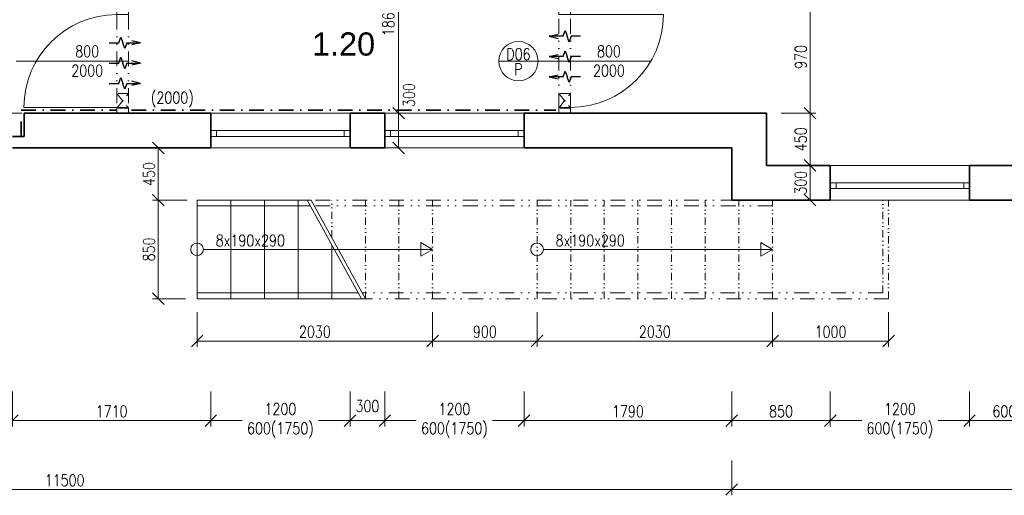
# Model space of a CAD drawing. Header units: millimetres. Extents: x -485339 to 350584, y -1189936 to 0.
# Tile 199 of 256: x 77108 to 85595, y -1099931 to -1095829. Entities that reach past the tile are written whole.
import ezdxf
from ezdxf.enums import TextEntityAlignment as Align

# ---------------------------------------------------------------- set-up
doc = ezdxf.new("R2010")
doc.units = ezdxf.units.MM
doc.header["$LTSCALE"] = 10
for name, pattern in [('DASHDOT', [25.4, 12.7, -6.35, 0, -6.35]), ('DASHED', [19.05, 12.7, -6.35]), ('DĚLICÍ2', [15.875, 6.35, -3.175, 0, -3.175, 0, -3.175])]:
    doc.linetypes.add(name, pattern=pattern)
doc.layers.get('Defpoints').update_dxf_attribs({"color": 201})
for name, color, linetype, lineweight in [('1VZT', 150, 'DASHED', 18), ('N_dveře', 10, 'Continuous', 18), ('N_ker.dlažba', 10, 'DASHDOT', 35), ('N_popis', 10, 'Continuous', 18), ('N_popis_otvory', 10, 'Continuous', 18), ('N_čáry_plné', 10, 'Continuous', 18), ('St__otvory_dveře', 40, 'Continuous', 18), ('St_kóty', 132, 'Continuous', 18), ('St_otvory_okna', 40, 'Continuous', 18), ('St_plocha_místnosti', 250, 'Continuous', 18), ('St_popis', 250, 'Continuous', 18), ('St_čáry_nad', 250, 'DĚLICÍ2', 18), ('St_čáry_obrys', 5, 'Continuous', 35), ('St_čáry_plné', 250, 'Continuous', 18)]:
    doc.layers.add(name, color=color, linetype=linetype, lineweight=lineweight)
doc.layers.add('1VZT-vytápění', color=150, linetype='Continuous')
doc.styles.add('Andy', font='arial.ttf')
doc.styles.get("Standard").update_dxf_attribs({"font": 'simplex.shx', "width": 0.8})
doc.dimstyles.new('stavebníM50 vnitřní', dxfattribs={"dimtxt": 100, "dimasz": 100, "dimexe": 50, "dimexo": 100, "dimgap": 30, "dimtad": 1, "dimdec": 0, "dimtxsty": 'Standard', "dimblk": 'OBLIQUE', "dimcen": 2.5, "dimclrd": 256, "dimclre": 256, "dimclrt": 256, "dimadec": 0, "dimazin": 0, "dimtfac": 1, "dimtdec": 0, "dimtmove": 2, "dimatfit": 2, "dimldrblk": 'OBLIQUE', "dimfxl": 250, "dimfxlon": 1, "dimlwd": -1, "dimlwe": -1, "dimarcsym": 0})

# ---------------------------------------------------------------- blocks, each defined once
blk = doc.blocks.new('G$CC1796412')
at = {"layer": 'St__otvory_dveře', "color": 0, "ltscale": 2}
blk.add_lwpolyline([(850, 0.8), (850, 800.8)], dxfattribs=at)
at = {"layer": 'St__otvory_dveře', "ltscale": 2}
for points in [[(50, 0), (0, 0), (0, -100), (50, -100)], [(900, 0.8), (850, 0.8), (850, -99.2), (900, -99.2)]]:
    blk.add_lwpolyline(points, close=True, dxfattribs=at)
at = {"layer": 'St__otvory_dveře', "linetype": 'DĚLICÍ2', "ltscale": 2}
for points in [[(50, 0), (850, 0.8)], [(50, -100), (850, -99.2)]]:
    blk.add_lwpolyline(points, dxfattribs=at)
at = {"layer": 'St__otvory_dveře', "color": 0, "ltscale": 2}
blk.add_arc((850, 0.8), 800, 90, 180, dxfattribs=at)
blk = doc.blocks.new('G$C09EC9A76')
at = {"layer": 'St_otvory_okna', "ltscale": 2}
for points in [[(1200, 50), (0, 50), (0, 0), (1200, 0)], [(0, 50), (50, 50), (50, 0), (0, 0)], [(1200, 50), (1150, 50), (1150, 0), (1200, 0)]]:
    blk.add_lwpolyline(points, close=True, dxfattribs=at)
blk = doc.blocks.new('_OBLIQUE')
at = {"color": 0, "linetype": 'ByBlock'}
blk.add_line((-0.5, -0.5), (0.5, 0.5), dxfattribs=at)
blk = doc.blocks.new('*D5985')
at = {"layer": 'Defpoints', "color": 0}
for p in [(77045.3, -1096340.7), (78755.3, -1096341.5), (78755.3, -1099287)]:
    blk.add_point(p, dxfattribs=at)
at = {"layer": 'St_kóty'}
for p, q in [((77045.3, -1099037), (77045.3, -1099337)), ((78755.3, -1099037), (78755.3, -1099337)), ((77045.3, -1099287), (78755.3, -1099287))]:
    blk.add_line(p, q, dxfattribs=at)
at = {"layer": 'St_kóty', "linetype": 'ByBlock', "xscale": 100, "yscale": 100, "zscale": 100, "rotation": 180}
blk.add_blockref('_OBLIQUE', (77045.3, -1099287), dxfattribs=at)
at = {"layer": 'St_kóty', "linetype": 'ByBlock', "xscale": 100, "yscale": 100, "zscale": 100}
blk.add_blockref('_OBLIQUE', (78755.3, -1099287), dxfattribs=at)
at = {"layer": 'St_kóty', "insert": (77900.3, -1099207), "char_height": 100, "attachment_point": 5}
blk.add_mtext('1710', dxfattribs=at)
blk = doc.blocks.new('*D5986')
at = {"layer": 'Defpoints', "color": 0}
for p in [(78755.3, -1096341.5), (79955.3, -1096341.5), (79955.3, -1099287)]:
    blk.add_point(p, dxfattribs=at)
at = {"layer": 'St_kóty'}
for p, q in [((78755.3, -1099037), (78755.3, -1099337)), ((79955.3, -1099037), (79955.3, -1099337)), ((78755.3, -1099287), (79026.2, -1099287)), ((79955.3, -1099287), (79684.3, -1099287))]:
    blk.add_line(p, q, dxfattribs=at)
at = {"layer": 'St_kóty', "linetype": 'ByBlock', "xscale": 100, "yscale": 100, "zscale": 100, "rotation": 180}
blk.add_blockref('_OBLIQUE', (78755.3, -1099287), dxfattribs=at)
at = {"layer": 'St_kóty', "linetype": 'ByBlock', "xscale": 100, "yscale": 100, "zscale": 100}
blk.add_blockref('_OBLIQUE', (79955.3, -1099287), dxfattribs=at)
at = {"layer": 'St_kóty', "insert": (79355.3, -1099287), "char_height": 100, "attachment_point": 5}
blk.add_mtext('1200\\P600(1750)', dxfattribs=at)
blk = doc.blocks.new('*D5987')
at = {"layer": 'Defpoints', "color": 0}
for p in [(79955.3, -1096341.5), (80255.3, -1096341.5), (80255.3, -1099287)]:
    blk.add_point(p, dxfattribs=at)
at = {"layer": 'St_kóty'}
for p, q in [((79955.3, -1099037), (79955.3, -1099337)), ((80255.3, -1099037), (80255.3, -1099337)), ((79955.3, -1099287), (80255.3, -1099287))]:
    blk.add_line(p, q, dxfattribs=at)
at = {"layer": 'St_kóty', "linetype": 'ByBlock', "xscale": 100, "yscale": 100, "zscale": 100, "rotation": 180}
blk.add_blockref('_OBLIQUE', (79955.3, -1099287), dxfattribs=at)
at = {"layer": 'St_kóty', "linetype": 'ByBlock', "xscale": 100, "yscale": 100, "zscale": 100}
blk.add_blockref('_OBLIQUE', (80255.3, -1099287), dxfattribs=at)
at = {"layer": 'St_kóty', "insert": (80105.3, -1099161.6), "char_height": 100, "attachment_point": 5}
blk.add_mtext('300', dxfattribs=at)
blk = doc.blocks.new('*D5988')
at = {"layer": 'Defpoints', "color": 0}
for p in [(80255.3, -1096341.5), (81455.3, -1096341.5), (81455.3, -1099287)]:
    blk.add_point(p, dxfattribs=at)
at = {"layer": 'St_kóty'}
for p, q in [((80255.3, -1099037), (80255.3, -1099337)), ((81455.3, -1099037), (81455.3, -1099337)), ((80255.3, -1099287), (80526.2, -1099287)), ((81455.3, -1099287), (81184.3, -1099287))]:
    blk.add_line(p, q, dxfattribs=at)
at = {"layer": 'St_kóty', "linetype": 'ByBlock', "xscale": 100, "yscale": 100, "zscale": 100, "rotation": 180}
blk.add_blockref('_OBLIQUE', (80255.3, -1099287), dxfattribs=at)
at = {"layer": 'St_kóty', "linetype": 'ByBlock', "xscale": 100, "yscale": 100, "zscale": 100}
blk.add_blockref('_OBLIQUE', (81455.3, -1099287), dxfattribs=at)
at = {"layer": 'St_kóty', "insert": (80855.3, -1099287), "char_height": 100, "attachment_point": 5}
blk.add_mtext('1200\\P600(1750)', dxfattribs=at)
blk = doc.blocks.new('*D5989')
at = {"layer": 'Defpoints', "color": 0}
for p in [(81455.3, -1096341.5), (83245.3, -1096791), (83245.3, -1099287)]:
    blk.add_point(p, dxfattribs=at)
at = {"layer": 'St_kóty'}
for p, q in [((81455.3, -1099037), (81455.3, -1099337)), ((83245.3, -1099037), (83245.3, -1099337)), ((81455.3, -1099287), (83245.3, -1099287))]:
    blk.add_line(p, q, dxfattribs=at)
at = {"layer": 'St_kóty', "linetype": 'ByBlock', "xscale": 100, "yscale": 100, "zscale": 100, "rotation": 180}
blk.add_blockref('_OBLIQUE', (81455.3, -1099287), dxfattribs=at)
at = {"layer": 'St_kóty', "linetype": 'ByBlock', "xscale": 100, "yscale": 100, "zscale": 100}
blk.add_blockref('_OBLIQUE', (83245.3, -1099287), dxfattribs=at)
at = {"layer": 'St_kóty', "insert": (82350.3, -1099207), "char_height": 100, "attachment_point": 5}
blk.add_mtext('1790', dxfattribs=at)
blk = doc.blocks.new('*D5990')
at = {"layer": 'Defpoints', "color": 0}
for p in [(83245.3, -1096791), (84095.3, -1096791), (84095.3, -1099287)]:
    blk.add_point(p, dxfattribs=at)
at = {"layer": 'St_kóty'}
for p, q in [((83245.3, -1099037), (83245.3, -1099337)), ((84095.3, -1099037), (84095.3, -1099337)), ((83245.3, -1099287), (84095.3, -1099287))]:
    blk.add_line(p, q, dxfattribs=at)
at = {"layer": 'St_kóty', "linetype": 'ByBlock', "xscale": 100, "yscale": 100, "zscale": 100, "rotation": 180}
blk.add_blockref('_OBLIQUE', (83245.3, -1099287), dxfattribs=at)
at = {"layer": 'St_kóty', "linetype": 'ByBlock', "xscale": 100, "yscale": 100, "zscale": 100}
blk.add_blockref('_OBLIQUE', (84095.3, -1099287), dxfattribs=at)
at = {"layer": 'St_kóty', "insert": (83670.3, -1099207), "char_height": 100, "attachment_point": 5}
blk.add_mtext('850', dxfattribs=at)
blk = doc.blocks.new('*D5991')
at = {"layer": 'Defpoints', "color": 0}
for p in [(84095.3, -1096791), (85295.3, -1096791), (85295.3, -1099287)]:
    blk.add_point(p, dxfattribs=at)
at = {"layer": 'St_kóty'}
for p, q in [((84095.3, -1099037), (84095.3, -1099337)), ((85295.3, -1099037), (85295.3, -1099337)), ((84095.3, -1099287), (84366.2, -1099287)), ((85295.3, -1099287), (85024.3, -1099287))]:
    blk.add_line(p, q, dxfattribs=at)
at = {"layer": 'St_kóty', "linetype": 'ByBlock', "xscale": 100, "yscale": 100, "zscale": 100, "rotation": 180}
blk.add_blockref('_OBLIQUE', (84095.3, -1099287), dxfattribs=at)
at = {"layer": 'St_kóty', "linetype": 'ByBlock', "xscale": 100, "yscale": 100, "zscale": 100}
blk.add_blockref('_OBLIQUE', (85295.3, -1099287), dxfattribs=at)
at = {"layer": 'St_kóty', "insert": (84695.3, -1099287), "char_height": 100, "attachment_point": 5}
blk.add_mtext('1200\\P600(1750)', dxfattribs=at)
blk = doc.blocks.new('*D6006')
at = {"layer": 'Defpoints', "color": 0}
for p in [(71745.3, -1096935.4), (83245.3, -1097385.4), (83245.3, -1099881)]:
    blk.add_point(p, dxfattribs=at)
at = {"layer": 'St_kóty'}
for p, q in [((71745.3, -1099631), (71745.3, -1099931)), ((83245.3, -1099631), (83245.3, -1099931)), ((71745.3, -1099881), (83245.3, -1099881))]:
    blk.add_line(p, q, dxfattribs=at)
at = {"layer": 'St_kóty', "linetype": 'ByBlock', "xscale": 100, "yscale": 100, "zscale": 100, "rotation": 180}
blk.add_blockref('_OBLIQUE', (71745.3, -1099881), dxfattribs=at)
at = {"layer": 'St_kóty', "linetype": 'ByBlock', "xscale": 100, "yscale": 100, "zscale": 100}
blk.add_blockref('_OBLIQUE', (83245.3, -1099881), dxfattribs=at)
at = {"layer": 'St_kóty', "insert": (77495.3, -1099801), "char_height": 100, "attachment_point": 5}
blk.add_mtext('11500', dxfattribs=at)
blk = doc.blocks.new('*D6007')
at = {"layer": 'Defpoints', "color": 0}
for p in [(83245.3, -1097385.4), (92745.3, -1097385.4), (92745.3, -1099881)]:
    blk.add_point(p, dxfattribs=at)
at = {"layer": 'St_kóty'}
for p, q in [((83245.3, -1099631), (83245.3, -1099931)), ((92745.3, -1099631), (92745.3, -1099931)), ((83245.3, -1099881), (92745.3, -1099881))]:
    blk.add_line(p, q, dxfattribs=at)
at = {"layer": 'St_kóty', "linetype": 'ByBlock', "xscale": 100, "yscale": 100, "zscale": 100, "rotation": 180}
blk.add_blockref('_OBLIQUE', (83245.3, -1099881), dxfattribs=at)
at = {"layer": 'St_kóty', "linetype": 'ByBlock', "xscale": 100, "yscale": 100, "zscale": 100}
blk.add_blockref('_OBLIQUE', (92745.3, -1099881), dxfattribs=at)
at = {"layer": 'St_kóty', "insert": (87995.3, -1099801), "char_height": 100, "attachment_point": 5}
blk.add_mtext('9500', dxfattribs=at)
blk = doc.blocks.new('*D6012')
at = {"layer": 'Defpoints', "color": 0}
for p in [(85895.3, -1097235.4), (85295.3, -1097385.4), (85895.3, -1099287)]:
    blk.add_point(p, dxfattribs=at)
at = {"layer": 'St_kóty'}
for p, q in [((85295.3, -1099037), (85295.3, -1099337)), ((85895.3, -1099037), (85895.3, -1099337)), ((85295.3, -1099287), (85895.3, -1099287))]:
    blk.add_line(p, q, dxfattribs=at)
at = {"layer": 'St_kóty', "linetype": 'ByBlock', "xscale": 100, "yscale": 100, "zscale": 100, "rotation": 180}
blk.add_blockref('_OBLIQUE', (85295.3, -1099287), dxfattribs=at)
at = {"layer": 'St_kóty', "linetype": 'ByBlock', "xscale": 100, "yscale": 100, "zscale": 100}
blk.add_blockref('_OBLIQUE', (85895.3, -1099287), dxfattribs=at)
at = {"layer": 'St_kóty', "insert": (85595.3, -1099207), "char_height": 100, "attachment_point": 5}
blk.add_mtext('600', dxfattribs=at)
blk = doc.blocks.new('*D6122')
at = {"layer": 'Defpoints', "color": 0}
for p in [(78045.3, -1094775.4), (78044.4, -1096635.4), (80374.1, -1096635.4)]:
    blk.add_point(p, dxfattribs=at)
at = {"layer": 'St_kóty'}
for p, q in [((80124.1, -1094775.4), (80424.1, -1094775.4)), ((80374.1, -1094775.4), (80374.1, -1096635.4)), ((80124.1, -1096635.4), (80424.1, -1096635.4))]:
    blk.add_line(p, q, dxfattribs=at)
at = {"layer": 'St_kóty', "linetype": 'ByBlock', "xscale": 100, "yscale": 100, "zscale": 100}
for p, rotation in [((80374.1, -1094775.4), 90), ((80374.1, -1096635.4), 270)]:
    blk.add_blockref('_OBLIQUE', p, dxfattribs=dict(at, rotation=rotation))
at = {"layer": 'St_kóty', "insert": (80286.3, -1095833.7), "char_height": 100, "attachment_point": 5, "rotation": 90}
blk.add_mtext('1860', dxfattribs=at)
blk = doc.blocks.new('*D6123')
at = {"layer": 'Defpoints', "color": 0}
for p in [(78044.4, -1096635.4), (78755.3, -1096935.4), (80374.1, -1096935.4)]:
    blk.add_point(p, dxfattribs=at)
at = {"layer": 'St_kóty'}
for p, q in [((80124.1, -1096635.4), (80424.1, -1096635.4)), ((80374.1, -1096635.4), (80374.1, -1096935.4)), ((80124.1, -1096935.4), (80424.1, -1096935.4))]:
    blk.add_line(p, q, dxfattribs=at)
at = {"layer": 'St_kóty', "linetype": 'ByBlock', "xscale": 100, "yscale": 100, "zscale": 100}
for p, rotation in [((80374.1, -1096635.4), 90), ((80374.1, -1096935.4), 270)]:
    blk.add_blockref('_OBLIQUE', p, dxfattribs=dict(at, rotation=rotation))
at = {"layer": 'St_kóty', "insert": (80463.3, -1096479.5), "char_height": 100, "attachment_point": 5, "rotation": 90}
blk.add_mtext('300', dxfattribs=at)
blk = doc.blocks.new('*D6133')
at = {"layer": 'Defpoints', "color": 0}
for p in [(81855.3, -1095416.3), (81755.3, -1096635.4), (81855.3, -1096635.4)]:
    blk.add_point(p, dxfattribs=at)
at = {"layer": 'St_kóty'}
for p, q in [((81755.3, -1095666.3), (81755.3, -1095366.3)), ((81855.3, -1095666.3), (81855.3, -1095366.3)), ((81755.3, -1095416.3), (81855.3, -1095416.3))]:
    blk.add_line(p, q, dxfattribs=at)
at = {"layer": 'St_kóty', "linetype": 'ByBlock', "xscale": 100, "yscale": 100, "zscale": 100, "rotation": 180}
blk.add_blockref('_OBLIQUE', (81755.3, -1095416.3), dxfattribs=at)
at = {"layer": 'St_kóty', "linetype": 'ByBlock', "xscale": 100, "yscale": 100, "zscale": 100}
blk.add_blockref('_OBLIQUE', (81855.3, -1095416.3), dxfattribs=at)
at = {"layer": 'St_kóty', "insert": (81997.3, -1095492.9), "char_height": 100, "attachment_point": 5}
blk.add_mtext('100', dxfattribs=at)
blk = doc.blocks.new('*D6134')
at = {"layer": 'Defpoints', "color": 0}
for p in [(83545.3, -1095416.3), (83545.3, -1095665.4), (81855.3, -1096635.4)]:
    blk.add_point(p, dxfattribs=at)
at = {"layer": 'St_kóty'}
for p, q in [((81855.3, -1095666.3), (81855.3, -1095366.3)), ((83545.3, -1095565.4), (83545.3, -1095366.3)), ((81855.3, -1095416.3), (83545.3, -1095416.3))]:
    blk.add_line(p, q, dxfattribs=at)
at = {"layer": 'St_kóty', "linetype": 'ByBlock', "xscale": 100, "yscale": 100, "zscale": 100, "rotation": 180}
blk.add_blockref('_OBLIQUE', (81855.3, -1095416.3), dxfattribs=at)
at = {"layer": 'St_kóty', "linetype": 'ByBlock', "xscale": 100, "yscale": 100, "zscale": 100}
blk.add_blockref('_OBLIQUE', (83545.3, -1095416.3), dxfattribs=at)
at = {"layer": 'St_kóty', "insert": (82700.3, -1095336.3), "char_height": 100, "attachment_point": 5}
blk.add_mtext('1690', dxfattribs=at)
blk = doc.blocks.new('*D6139')
at = {"layer": 'Defpoints', "color": 0}
for p in [(83545.3, -1097085.4), (83920.6, -1097085.4), (83245.3, -1097385)]:
    blk.add_point(p, dxfattribs=at)
at = {"layer": 'St_kóty'}
for p, q in [((83670.6, -1097085.4), (83970.6, -1097085.4)), ((83920.6, -1097385), (83920.6, -1097085.4)), ((83670.6, -1097385), (83970.6, -1097385))]:
    blk.add_line(p, q, dxfattribs=at)
at = {"layer": 'St_kóty', "linetype": 'ByBlock', "xscale": 100, "yscale": 100, "zscale": 100}
for p, rotation in [((83920.6, -1097085.4), 90), ((83920.6, -1097385), 270)]:
    blk.add_blockref('_OBLIQUE', p, dxfattribs=dict(at, rotation=rotation))
at = {"layer": 'St_kóty', "insert": (83840.6, -1097235.2), "char_height": 100, "attachment_point": 5, "rotation": 90}
blk.add_mtext('300', dxfattribs=at)
blk = doc.blocks.new('*D6140')
at = {"layer": 'Defpoints', "color": 0}
for p in [(83545.3, -1096635.4), (83920.6, -1096635.4), (83545.3, -1097085.4)]:
    blk.add_point(p, dxfattribs=at)
at = {"layer": 'St_kóty'}
for p, q in [((83670.6, -1096635.4), (83970.6, -1096635.4)), ((83920.6, -1097085.4), (83920.6, -1096635.4)), ((83670.6, -1097085.4), (83970.6, -1097085.4))]:
    blk.add_line(p, q, dxfattribs=at)
at = {"layer": 'St_kóty', "linetype": 'ByBlock', "xscale": 100, "yscale": 100, "zscale": 100}
for p, rotation in [((83920.6, -1096635.4), 90), ((83920.6, -1097085.4), 270)]:
    blk.add_blockref('_OBLIQUE', p, dxfattribs=dict(at, rotation=rotation))
at = {"layer": 'St_kóty', "insert": (83840.6, -1096860.4), "char_height": 100, "attachment_point": 5, "rotation": 90}
blk.add_mtext('450', dxfattribs=at)
blk = doc.blocks.new('*D6141')
at = {"layer": 'Defpoints', "color": 0}
for p in [(83545.3, -1095665.4), (83920.6, -1095665.4), (83545.3, -1096635.4)]:
    blk.add_point(p, dxfattribs=at)
at = {"layer": 'St_kóty'}
for p, q in [((83670.6, -1095665.4), (83970.6, -1095665.4)), ((83920.6, -1096635.4), (83920.6, -1095665.4)), ((83670.6, -1096635.4), (83970.6, -1096635.4))]:
    blk.add_line(p, q, dxfattribs=at)
at = {"layer": 'St_kóty', "linetype": 'ByBlock', "xscale": 100, "yscale": 100, "zscale": 100}
for p, rotation in [((83920.6, -1095665.4), 90), ((83920.6, -1096635.4), 270)]:
    blk.add_blockref('_OBLIQUE', p, dxfattribs=dict(at, rotation=rotation))
at = {"layer": 'St_kóty', "insert": (83840.6, -1096150.4), "char_height": 100, "attachment_point": 5, "rotation": 90}
blk.add_mtext('970', dxfattribs=at)
blk = doc.blocks.new('*D6144')
at = {"layer": 'Defpoints', "color": 0}
for p in [(78637.4, -1098235.4), (80667.4, -1098235.4), (80667.4, -1098600.4)]:
    blk.add_point(p, dxfattribs=at)
at = {"layer": 'St_kóty'}
for p, q in [((78637.4, -1098350.4), (78637.4, -1098650.4)), ((80667.4, -1098350.4), (80667.4, -1098650.4)), ((78637.4, -1098600.4), (80667.4, -1098600.4))]:
    blk.add_line(p, q, dxfattribs=at)
at = {"layer": 'St_kóty', "linetype": 'ByBlock', "xscale": 100, "yscale": 100, "zscale": 100, "rotation": 180}
blk.add_blockref('_OBLIQUE', (78637.4, -1098600.4), dxfattribs=at)
at = {"layer": 'St_kóty', "linetype": 'ByBlock', "xscale": 100, "yscale": 100, "zscale": 100}
blk.add_blockref('_OBLIQUE', (80667.4, -1098600.4), dxfattribs=at)
at = {"layer": 'St_kóty', "insert": (79652.4, -1098520.4), "char_height": 100, "attachment_point": 5}
blk.add_mtext('2030', dxfattribs=at)
blk = doc.blocks.new('*D6145')
at = {"layer": 'Defpoints', "color": 0}
for p in [(80667.4, -1098235.4), (81567.4, -1098235.4), (81567.4, -1098600.4)]:
    blk.add_point(p, dxfattribs=at)
at = {"layer": 'St_kóty'}
for p, q in [((80667.4, -1098350.4), (80667.4, -1098650.4)), ((81567.4, -1098350.4), (81567.4, -1098650.4)), ((80667.4, -1098600.4), (81567.4, -1098600.4))]:
    blk.add_line(p, q, dxfattribs=at)
at = {"layer": 'St_kóty', "linetype": 'ByBlock', "xscale": 100, "yscale": 100, "zscale": 100, "rotation": 180}
blk.add_blockref('_OBLIQUE', (80667.4, -1098600.4), dxfattribs=at)
at = {"layer": 'St_kóty', "linetype": 'ByBlock', "xscale": 100, "yscale": 100, "zscale": 100}
blk.add_blockref('_OBLIQUE', (81567.4, -1098600.4), dxfattribs=at)
at = {"layer": 'St_kóty', "insert": (81117.4, -1098520.4), "char_height": 100, "attachment_point": 5}
blk.add_mtext('900', dxfattribs=at)
blk = doc.blocks.new('*D6146')
at = {"layer": 'Defpoints', "color": 0}
for p in [(81567.4, -1098235.4), (83597.4, -1098235.4), (83597.4, -1098600.4)]:
    blk.add_point(p, dxfattribs=at)
at = {"layer": 'St_kóty'}
for p, q in [((81567.4, -1098350.4), (81567.4, -1098650.4)), ((83597.4, -1098350.4), (83597.4, -1098650.4)), ((81567.4, -1098600.4), (83597.4, -1098600.4))]:
    blk.add_line(p, q, dxfattribs=at)
at = {"layer": 'St_kóty', "linetype": 'ByBlock', "xscale": 100, "yscale": 100, "zscale": 100, "rotation": 180}
blk.add_blockref('_OBLIQUE', (81567.4, -1098600.4), dxfattribs=at)
at = {"layer": 'St_kóty', "linetype": 'ByBlock', "xscale": 100, "yscale": 100, "zscale": 100}
blk.add_blockref('_OBLIQUE', (83597.4, -1098600.4), dxfattribs=at)
at = {"layer": 'St_kóty', "insert": (82582.4, -1098520.4), "char_height": 100, "attachment_point": 5}
blk.add_mtext('2030', dxfattribs=at)
blk = doc.blocks.new('*D6147')
at = {"layer": 'Defpoints', "color": 0}
for p in [(83597.4, -1098235.4), (84597.4, -1098235.4), (84597.4, -1098600.4)]:
    blk.add_point(p, dxfattribs=at)
at = {"layer": 'St_kóty'}
for p, q in [((83597.4, -1098350.4), (83597.4, -1098650.4)), ((84597.4, -1098350.4), (84597.4, -1098650.4)), ((83597.4, -1098600.4), (84597.4, -1098600.4))]:
    blk.add_line(p, q, dxfattribs=at)
at = {"layer": 'St_kóty', "linetype": 'ByBlock', "xscale": 100, "yscale": 100, "zscale": 100, "rotation": 180}
blk.add_blockref('_OBLIQUE', (83597.4, -1098600.4), dxfattribs=at)
at = {"layer": 'St_kóty', "linetype": 'ByBlock', "xscale": 100, "yscale": 100, "zscale": 100}
blk.add_blockref('_OBLIQUE', (84597.4, -1098600.4), dxfattribs=at)
at = {"layer": 'St_kóty', "insert": (84097.4, -1098520.4), "char_height": 100, "attachment_point": 5}
blk.add_mtext('1000', dxfattribs=at)
blk = doc.blocks.new('*D6148')
at = {"layer": 'Defpoints', "color": 0}
for p in [(78755.3, -1096935.4), (78302, -1097385.4), (78755.3, -1097385.4)]:
    blk.add_point(p, dxfattribs=at)
at = {"layer": 'St_kóty'}
for p, q in [((78552, -1096935.4), (78252, -1096935.4)), ((78302, -1096935.4), (78302, -1097385.4)), ((78552, -1097385.4), (78252, -1097385.4))]:
    blk.add_line(p, q, dxfattribs=at)
at = {"layer": 'St_kóty', "linetype": 'ByBlock', "xscale": 100, "yscale": 100, "zscale": 100}
for p, rotation in [((78302, -1096935.4), 90), ((78302, -1097385.4), 270)]:
    blk.add_blockref('_OBLIQUE', p, dxfattribs=dict(at, rotation=rotation))
at = {"layer": 'St_kóty', "insert": (78222, -1097160.4), "char_height": 100, "attachment_point": 5, "rotation": 90}
blk.add_mtext('450', dxfattribs=at)
blk = doc.blocks.new('*D6149')
at = {"layer": 'Defpoints', "color": 0}
for p in [(78755.3, -1097385.4), (78302, -1098235.4), (78637.4, -1098235.4)]:
    blk.add_point(p, dxfattribs=at)
at = {"layer": 'St_kóty'}
for p, q in [((78552, -1097385.4), (78252, -1097385.4)), ((78302, -1097385.4), (78302, -1098235.4)), ((78537.4, -1098235.4), (78252, -1098235.4))]:
    blk.add_line(p, q, dxfattribs=at)
at = {"layer": 'St_kóty', "linetype": 'ByBlock', "xscale": 100, "yscale": 100, "zscale": 100}
for p, rotation in [((78302, -1097385.4), 90), ((78302, -1098235.4), 270)]:
    blk.add_blockref('_OBLIQUE', p, dxfattribs=dict(at, rotation=rotation))
at = {"layer": 'St_kóty', "insert": (78222, -1097810.4), "char_height": 100, "attachment_point": 5, "rotation": 90}
blk.add_mtext('850', dxfattribs=at)
blk = doc.blocks.new('fegevdfvdfv')
at = {"layer": '1VZT-vytápění'}
for p, q in [((-286977.9, 271465.6), (-286995.9, 271389.6)), ((-286977.9, 271465.6), (-286959.9, 271389.6)), ((-286977.9, 271346.2), (-286977.9, 271465.6)), ((-286803, 271465.6), (-286821, 271389.6)), ((-286803, 271465.6), (-286785, 271389.6)), ((-286803, 271346.2), (-286803, 271465.6)), ((-286628.1, 271465.6), (-286646.1, 271389.6)), ((-286628.1, 271465.6), (-286610, 271389.6)), ((-286628.1, 271346.2), (-286628.1, 271465.6)), ((-286977.9, 271346.2), (-286928.2, 271329.2)), ((-286803, 271346.2), (-286753.3, 271329.2)), ((-286628.1, 271346.2), (-286578.4, 271329.2)), ((-287027.6, 271295.1), (-286977.9, 271312.2)), ((-286977.9, 271278.1), (-287027.6, 271295.1)), ((-286928.2, 271329.2), (-286977.9, 271312.2)), ((-286977.9, 271195.6), (-286977.9, 271278.1)), ((-286852.7, 271295.1), (-286803, 271312.2)), ((-286803, 271278.1), (-286852.7, 271295.1)), ((-286753.3, 271329.2), (-286803, 271312.2)), ((-286803, 271195.6), (-286803, 271278.1)), ((-286677.7, 271295.1), (-286628.1, 271312.2)), ((-286628.1, 271278.1), (-286677.7, 271295.1)), ((-286578.4, 271329.2), (-286628.1, 271312.2)), ((-286628.1, 271195.6), (-286628.1, 271278.1))]:
    blk.add_line(p, q, dxfattribs=at)

msp = doc.modelspace()

# ---------------------------------------------------------------- linework, layer by layer
at = {"layer": '1VZT', "ltscale": 0.7}
for points in [[(77944.4, -1096591), (78044.6, -1096466), (77944.6, -1096465.9), (78044.4, -1096591)], [(81755.3, -1096590.9), (81855.4, -1096465.9), (81755.4, -1096465.8), (81855.3, -1096590.9)]]:
    msp.add_lwpolyline(points, close=True, dxfattribs=at)
at = {"layer": 'N_ker.dlažba'}
for points in [[(77120.3, -1096835.4), (77120.3, -1096610.4)], [(77120.3, -1096610.4), (77945.3, -1096610.4)], [(78070.3, -1096610.4), (81730.3, -1096610.4)]]:
    msp.add_lwpolyline(points, dxfattribs=at)
at = {"layer": 'N_popis_otvory'}
for points in [[(77078.6, -1096186.7), (78044.8, -1096185.4)], [(81575.9, -1096186.7), (82542.1, -1096185.4)]]:
    msp.add_lwpolyline(points, dxfattribs=at)
msp.add_circle((81406.9, -1096186.7), 169, dxfattribs=at)
at = {"layer": 'N_čáry_plné'}
msp.add_lwpolyline([(81237.9, -1096186.7), (81575.9, -1096186.7)], dxfattribs=at)
at = {"layer": 'St_čáry_nad', "ltscale": 2}
for points in [[(76045.3, -1096635.4), (77145.3, -1096635.4)], [(83597.4, -1097385.4), (79620.7, -1097385.4)], [(83597.4, -1097435.4), (79648.1, -1097435.4)], [(84547.4, -1098185.4), (80059.9, -1098185.4)], [(84597.4, -1098235.4), (80087.4, -1098235.4)]]:
    msp.add_lwpolyline(points, dxfattribs=at)
at = {"layer": 'St_čáry_nad'}
for points in [[(79797.4, -1097707.2), (79797.4, -1097385.4)], [(80087.4, -1098235.4), (80087.4, -1097385.4)], [(80377.4, -1098235.4), (80377.4, -1097385.4)], [(80667.4, -1098235.4), (80667.4, -1097385.4)], [(81567.4, -1098235.4), (81567.4, -1097385.4)], [(81857.4, -1098235.4), (81857.4, -1097385.4)], [(82147.4, -1098235.4), (82147.4, -1097385.4)], [(82437.4, -1098235.4), (82437.4, -1097385.4)], [(82727.4, -1098235.4), (82727.4, -1097385.4)], [(83017.4, -1098235.4), (83017.4, -1097385.4)], [(83307.4, -1098235.4), (83307.4, -1097385.4)], [(83597.4, -1098235.4), (83597.4, -1097385.4)], [(84547.4, -1098185.4), (84547.4, -1097385.4)], [(84597.4, -1098235.4), (84597.4, -1097385.4)]]:
    msp.add_lwpolyline(points, dxfattribs=at)
at = {"layer": 'St_čáry_obrys', "ltscale": 2}
for points in [[(78755.3, -1096635.4), (77145.3, -1096635.4)], [(77145.3, -1096835.4), (77145.3, -1096635.4)], [(80255.3, -1096635.4), (79955.3, -1096635.4)], [(83545.3, -1096635.4), (81455.3, -1096635.4)], [(83545.3, -1096635.4), (83545.3, -1097085.4)], [(77145.3, -1096835.4), (77045.3, -1096835.4)], [(77045.3, -1096935.4), (78755.3, -1096935.4)], [(79955.3, -1096935.4), (80255.3, -1096935.4)], [(81455.3, -1096935.4), (83245.3, -1096935.4)], [(83245.3, -1096935.4), (83245.3, -1097385)], [(84095.3, -1097085.4), (83545.3, -1097085.4)], [(84095.3, -1097385.4), (84095.3, -1097085.4)], [(85895.3, -1097085.4), (85295.3, -1097085.4)], [(85295.3, -1097385.4), (85295.3, -1097085.4)], [(84095.3, -1097385.4), (83245.3, -1097385.4)], [(85895.3, -1097385.4), (85295.3, -1097385.4)]]:
    msp.add_lwpolyline(points, dxfattribs=at)
at = {"layer": 'St_čáry_obrys'}
for points in [[(78755.3, -1096635.4), (78755.3, -1096935.4)], [(79955.3, -1096635.4), (79955.3, -1096935.4)], [(80255.3, -1096635.4), (80255.3, -1096935.4)], [(81455.3, -1096635.4), (81455.3, -1096935.4)]]:
    msp.add_lwpolyline(points, dxfattribs=at)
at = {"layer": 'St_čáry_plné'}
for p, q in [((78755.3, -1096635.4), (79955.3, -1096635.4)), ((80255.3, -1096635.4), (81455.3, -1096635.4)), ((78755.3, -1096935.4), (79955.3, -1096935.4)), ((80255.3, -1096935.4), (81455.3, -1096935.4)), ((84095.3, -1097085.4), (85295.3, -1097085.4)), ((84095.3, -1097385.4), (85295.3, -1097385.4))]:
    msp.add_line(p, q, dxfattribs=at)
for points in [[(79620.7, -1097385.4), (78637.4, -1097385.4)], [(78637.4, -1098235.4), (78637.4, -1097385.4)], [(78927.4, -1098235.4), (78927.4, -1097385.4)], [(79217.4, -1098235.4), (79217.4, -1097385.4)], [(79507.4, -1098235.4), (79507.4, -1097385.4)], [(79586.5, -1097385.4), (80053.1, -1098235.4)], [(79620.7, -1097385.4), (80087.4, -1098235.4)], [(79613.9, -1097435.4), (78637.4, -1097435.4)], [(79797.4, -1098235.4), (79797.4, -1097769.5)], [(80025.7, -1098185.4), (78637.4, -1098185.4)], [(80087.4, -1098235.4), (78637.4, -1098235.4)]]:
    msp.add_lwpolyline(points, dxfattribs=at)
at = {"layer": 'St_čáry_plné', "ltscale": 2}
for points in [[(80667.4, -1097810.4), (80565.9, -1097869), (80565.9, -1097751.8)], [(83597.4, -1097810.4), (83495.9, -1097869), (83495.9, -1097751.8)]]:
    msp.add_lwpolyline(points, close=True, dxfattribs=at)
for points in [[(78691.9, -1097810.4), (80667.4, -1097810.4)], [(81621.9, -1097810.4), (83597.4, -1097810.4)]]:
    msp.add_lwpolyline(points, dxfattribs=at)
for centre in [(78637.4, -1097810.4), (81567.4, -1097810.4)]:
    msp.add_circle(centre, 54.6, dxfattribs=at)

# ---------------------------------------------------------------- block references
at = {"layer": '1VZT-vytápění'}
for p, rotation in [((-193315.3, -1383006.2), 270.0000000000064), ((353138.8, -809344.1), 90)]:
    msp.add_blockref('fegevdfvdfv', p, dxfattribs=dict(at, rotation=rotation))
at = {"layer": 'N_dveře', "ltscale": 2, "xscale": -1}
for p, rotation in [((77945.3, -1095735.4), 89.9999999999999), ((81855.3, -1096635.4), 269.9999999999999)]:
    msp.add_blockref('G$CC1796412', p, dxfattribs=dict(at, rotation=rotation))
at = {"layer": 'St_otvory_okna', "ltscale": 2}
for p in [(78755.3, -1096835.4), (80255.3, -1096835.4), (84095.3, -1097285.4)]:
    msp.add_blockref('G$C09EC9A76', p, dxfattribs=at)

# ---------------------------------------------------------------- texts
at = {"layer": 'N_popis', "width": 0.8}
msp.add_text('(2000)', height=100, dxfattribs=at).set_placement((78238.4, -1096551))
at = {"layer": 'N_popis_otvory', "width": 0.8}
for s, p in [('D06', (81406.9, -1096126.8)), ('P', (81406.9, -1096256.5))]:
    msp.add_text(s, height=100, dxfattribs=at).set_placement(p, align=Align.MIDDLE_CENTER)
at = {"layer": 'N_popis_otvory', "char_height": 100, "width": 1342.526, "attachment_point": 5, "rotation": 0.07697}
for insert in [(77689.9, -1096185.9), (82187.1, -1096185.9)]:
    msp.add_mtext('800\\P2000', dxfattribs=dict(at, insert=insert))
at = {"layer": 'St_plocha_místnosti', "ltscale": 2, "style": 'Andy'}
msp.add_text('1.20', height=200, dxfattribs=at).set_placement((79627.9, -1096138.7))
at = {"layer": 'St_popis', "ltscale": 2, "width": 0.8}
for p in [(78797.6, -1097783.3), (81727.6, -1097783.3)]:
    msp.add_text('8x190x290', height=100, dxfattribs=at).set_placement(p)

# ---------------------------------------------------------------- dimensions: what is measured, and where the dimension line sits
at = {"layer": 'St_kóty'}
for base, p1, p2, picture, middle in [((80374.1, -1096635.4), (78045.3, -1094775.4), (78044.4, -1096635.4), '*D6122', (80286.3, -1095833.7)), ((80374.1, -1096935.4), (78044.4, -1096635.4), (78755.3, -1096935.4), '*D6123', (80463.3, -1096479.5))]:
    dim = msp.add_linear_dim(base=base, p1=p1, p2=p2, angle=90, dimstyle='stavebníM50 vnitřní', dxfattribs=at)
    dim.commit()
    dim.dimension.update_dxf_attribs({"geometry": picture, "text_midpoint": middle, "dimtype": 160})
for base, p1, p2, picture, middle in [((83545.3, -1095416.3), (81855.3, -1096635.4), (83545.3, -1095665.4), '*D6134', (82700.3, -1095336.3)), ((78755.3, -1099287), (77045.3, -1096340.7), (78755.3, -1096341.5), '*D5985', (77900.3, -1099207)), ((83245.3, -1099287), (81455.3, -1096341.5), (83245.3, -1096791), '*D5989', (82350.3, -1099207)), ((84095.3, -1099287), (83245.3, -1096791), (84095.3, -1096791), '*D5990', (83670.3, -1099207)), ((83245.3, -1099881), (71745.3, -1096935.4), (83245.3, -1097385.4), '*D6006', (77495.3, -1099801)), ((85895.3, -1099287), (85295.3, -1097385.4), (85895.3, -1097235.4), '*D6012', (85595.3, -1099207)), ((92745.3, -1099881), (83245.3, -1097385.4), (92745.3, -1097385.4), '*D6007', (87995.3, -1099801)), ((80667.4, -1098600.4), (78637.4, -1098235.4), (80667.4, -1098235.4), '*D6144', (79652.4, -1098520.4)), ((81567.4, -1098600.4), (80667.4, -1098235.4), (81567.4, -1098235.4), '*D6145', (81117.4, -1098520.4)), ((83597.4, -1098600.4), (81567.4, -1098235.4), (83597.4, -1098235.4), '*D6146', (82582.4, -1098520.4)), ((84597.4, -1098600.4), (83597.4, -1098235.4), (84597.4, -1098235.4), '*D6147', (84097.4, -1098520.4))]:
    dim = msp.add_linear_dim(base=base, p1=p1, p2=p2, dimstyle='stavebníM50 vnitřní', dxfattribs=at)
    dim.commit()
    dim.dimension.update_dxf_attribs({"geometry": picture, "text_midpoint": middle})
for base, p1, p2, picture, middle in [((81855.3, -1095416.3), (81755.3, -1096635.4), (81855.3, -1096635.4), '*D6133', (81997.3, -1095492.9)), ((80255.3, -1099287), (79955.3, -1096341.5), (80255.3, -1096341.5), '*D5987', (80105.3, -1099161.6))]:
    dim = msp.add_linear_dim(base=base, p1=p1, p2=p2, dimstyle='stavebníM50 vnitřní', dxfattribs=at)
    dim.commit()
    dim.dimension.update_dxf_attribs({"geometry": picture, "text_midpoint": middle, "dimtype": 160})
for base, p1, p2, picture, middle in [((83920.6, -1095665.4), (83545.3, -1096635.4), (83545.3, -1095665.4), '*D6141', (83840.6, -1096150.4)), ((83920.6, -1096635.4), (83545.3, -1097085.4), (83545.3, -1096635.4), '*D6140', (83840.6, -1096860.4)), ((78302, -1097385.4), (78755.3, -1096935.4), (78755.3, -1097385.4), '*D6148', (78222, -1097160.4)), ((83920.6, -1097085.4), (83245.3, -1097385), (83545.3, -1097085.4), '*D6139', (83840.6, -1097235.2)), ((78302, -1098235.4), (78755.3, -1097385.4), (78637.4, -1098235.4), '*D6149', (78222, -1097810.4))]:
    dim = msp.add_linear_dim(base=base, p1=p1, p2=p2, angle=90, dimstyle='stavebníM50 vnitřní', dxfattribs=at)
    dim.commit()
    dim.dimension.update_dxf_attribs({"geometry": picture, "text_midpoint": middle})
for base, p1, p2, picture, middle in [((79955.3, -1099287), (78755.3, -1096341.5), (79955.3, -1096341.5), '*D5986', (79355.3, -1099287)), ((81455.3, -1099287), (80255.3, -1096341.5), (81455.3, -1096341.5), '*D5988', (80855.3, -1099287)), ((85295.3, -1099287), (84095.3, -1096791), (85295.3, -1096791), '*D5991', (84695.3, -1099287))]:
    dim = msp.add_linear_dim(base=base, p1=p1, p2=p2, text='<>\\P600(1750)', dimstyle='stavebníM50 vnitřní', dxfattribs=at)
    dim.commit()
    dim.dimension.update_dxf_attribs({"geometry": picture, "text_midpoint": middle, "dimtype": 160})

doc.saveas('drawing.dxf')
